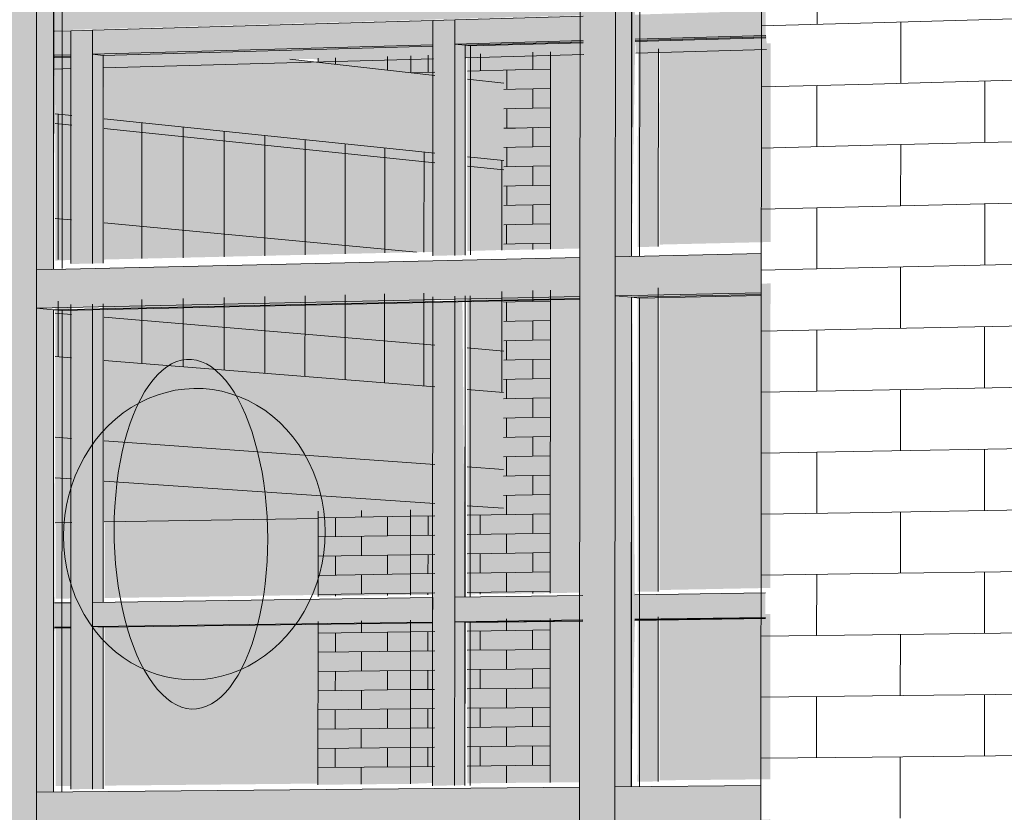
# Model space of a CAD drawing. Header units: metres. Extents: x -29 to 486, y -1 to 6.
# Tile 132 of 165: x 169.39894 to 169.40043, y 0.70407 to 0.70527. Entities that reach past the tile are written whole.
import ezdxf

# ---------------------------------------------------------------- set-up
doc = ezdxf.new("R2010")
doc.units = ezdxf.units.M
for name, color, linetype, lineweight in [('A-FLOR', 192, 'Continuous', 18), ('A-GLAZ-CURT', 52, 'Continuous', 18), ('A-GLAZ-CWMG', 51, 'Continuous', 18), ('A-WALL', 113, 'Continuous', 18), ('A-WALL-PATT', 111, 'Continuous', 35), ('E-LITE-EQPM', 33, 'Continuous', 9)]:
    doc.layers.add(name, color=color, linetype=linetype, lineweight=lineweight)

# ---------------------------------------------------------------- blocks, each defined once
blk = doc.blocks.new('FP_47-Vista 3D 4')
at = {"layer": 'A-WALL-PATT', "lineweight": 9}
for p, q in [((12.5353147, 0.7052651), (12.5353147, 0.7053575)), ((12.5352305, 0.7052628), (12.535399, 0.7052675)), ((12.5352305, 0.7051705), (12.535399, 0.705175)), ((12.5353145, 0.7050803), (12.5353146, 0.7051727)), ((12.5352304, 0.7050782), (12.5353989, 0.7050824)), ((12.5352304, 0.7049859), (12.5353988, 0.7049899)), ((12.5353144, 0.7048955), (12.5353145, 0.7049879)), ((12.5352303, 0.7048937), (12.5353988, 0.7048974)), ((12.5352303, 0.7048014), (12.5353987, 0.7048049)), ((12.5353143, 0.7047108), (12.5353144, 0.7048032)), ((12.5352302, 0.7047092), (12.5353987, 0.7047124)), ((12.5352302, 0.704617), (12.5353986, 0.7046199)), ((12.5353142, 0.7045261), (12.5353143, 0.7046184)), ((12.5352301, 0.7045247), (12.5353986, 0.7045274)), ((12.5352301, 0.7044325), (12.5353985, 0.704435)), ((12.5353141, 0.7043414), (12.5353142, 0.7044337)), ((12.53523, 0.7043403), (12.5353984, 0.7043425)), ((12.5352299, 0.7042481), (12.5353984, 0.70425)), ((12.535314, 0.7041567), (12.535314, 0.7042491)), ((12.5352299, 0.7041559), (12.5353983, 0.7041576))]:
    blk.add_line(p, q, dxfattribs=at)
blk = doc.blocks.new('FP_48-Vista 3D 4')
at = {"layer": 'A-WALL-PATT', "lineweight": 9}
for p, q in [((12.535399, 0.7052675), (12.5363717, 0.7052949)), ((12.5354412, 0.7051761), (12.5354413, 0.7052687)), ((12.535399, 0.705175), (12.5363716, 0.7052009)), ((12.5355683, 0.7050867), (12.5355684, 0.7051795)), ((12.5353989, 0.7050824), (12.5363715, 0.7051069)), ((12.5354411, 0.7049909), (12.5354412, 0.7050835)), ((12.5353988, 0.7049899), (12.5363714, 0.7050129)), ((12.5355682, 0.7049012), (12.5355683, 0.7049939)), ((12.5353988, 0.7048974), (12.5363713, 0.7049189)), ((12.535441, 0.7048058), (12.5354411, 0.7048983)), ((12.5353987, 0.7048049), (12.5363712, 0.704825)), ((12.5355681, 0.7047156), (12.5355681, 0.7048084)), ((12.5353987, 0.7047124), (12.5363711, 0.704731)), ((12.5354409, 0.7046207), (12.5354409, 0.7047132)), ((12.5353986, 0.7046199), (12.536371, 0.704637)), ((12.5355679, 0.7045302), (12.535568, 0.7046229)), ((12.5353986, 0.7045274), (12.5363709, 0.7045431)), ((12.5354407, 0.7044356), (12.5354408, 0.7045281)), ((12.5353985, 0.704435), (12.5363708, 0.7044491)), ((12.5355678, 0.7043447), (12.5355679, 0.7044374)), ((12.5353984, 0.7043425), (12.5363707, 0.7043552)), ((12.5354406, 0.7042505), (12.5354407, 0.7043431)), ((12.5353984, 0.70425), (12.5363706, 0.7042613)), ((12.5355677, 0.7041593), (12.5355677, 0.704252)), ((12.5353983, 0.7041576), (12.5363705, 0.7041674)), ((12.5354405, 0.7040655), (12.5354406, 0.704158))]:
    blk.add_line(p, q, dxfattribs=at)
blk = doc.blocks.new('FP_63-Vista 3D 4')
at = {"layer": 'A-WALL-PATT', "lineweight": 9}
for p, q in [((12.5348852, 0.7051969), (12.5348852, 0.7052229)), ((12.5348588, 0.7051962), (12.5349117, 0.7051976)), ((12.5348587, 0.705167), (12.5349117, 0.7051684)), ((12.5348852, 0.7051385), (12.5348852, 0.7051677)), ((12.5348587, 0.7051378), (12.5349117, 0.7051392)), ((12.5348587, 0.7051085), (12.5349117, 0.7051099)), ((12.5348852, 0.70508), (12.5348852, 0.7051092)), ((12.5348587, 0.7050793), (12.5349116, 0.7050807)), ((12.5348587, 0.7050501), (12.5349116, 0.7050514)), ((12.5348851, 0.7050215), (12.5348851, 0.7050508)), ((12.5348587, 0.7050209), (12.5349116, 0.7050222)), ((12.5348587, 0.7049917), (12.5349116, 0.7049929)), ((12.5348851, 0.7049631), (12.5348851, 0.7049923)), ((12.5348587, 0.7049625), (12.5349116, 0.7049637)), ((12.5348586, 0.7049332), (12.5349116, 0.7049345)), ((12.5348851, 0.7049248), (12.5348851, 0.7049338)), ((12.5348851, 0.7048462), (12.5348851, 0.7048627)), ((12.5348586, 0.7048456), (12.5349115, 0.7048467)), ((12.5348586, 0.7048164), (12.5349115, 0.7048175)), ((12.534885, 0.7047877), (12.534885, 0.7048169)), ((12.5348586, 0.7047872), (12.5349115, 0.7047883)), ((12.5348586, 0.704758), (12.5349115, 0.704759)), ((12.534885, 0.7047293), (12.534885, 0.7047585)), ((12.5348586, 0.7047288), (12.5349115, 0.7047298)), ((12.5348585, 0.7046995), (12.5349115, 0.7047006)), ((12.534885, 0.7046708), (12.534885, 0.7047)), ((12.5348585, 0.7046703), (12.5349115, 0.7046713)), ((12.5348585, 0.7046411), (12.5349114, 0.7046421)), ((12.534885, 0.7046124), (12.534885, 0.7046416)), ((12.5348585, 0.7046119), (12.5349114, 0.7046129)), ((12.5348585, 0.7045827), (12.5349114, 0.7045836)), ((12.5348849, 0.7045539), (12.5348849, 0.7045832)), ((12.5348585, 0.7045535), (12.5349114, 0.7045544)), ((12.5348585, 0.7045243), (12.5349114, 0.7045252)), ((12.5348849, 0.7044955), (12.5348849, 0.7045247)), ((12.5348585, 0.7044951), (12.5349114, 0.7044959)), ((12.5348585, 0.7044659), (12.5349114, 0.7044667)), ((12.5348849, 0.7044371), (12.5348849, 0.7044663)), ((12.5348584, 0.7044367), (12.5349114, 0.7044375)), ((12.5348584, 0.7044075), (12.5349113, 0.7044082)), ((12.5348849, 0.7044051), (12.5348849, 0.7044079)), ((12.5348584, 0.7043491), (12.5349113, 0.7043498)), ((12.5348848, 0.7043202), (12.5348848, 0.7043494)), ((12.5348584, 0.7043199), (12.5349113, 0.7043206)), ((12.5348584, 0.7042907), (12.5349113, 0.7042913)), ((12.5348848, 0.7042618), (12.5348848, 0.704291)), ((12.5348584, 0.7042615), (12.5349113, 0.7042621)), ((12.5348584, 0.7042323), (12.5349113, 0.7042329)), ((12.5348848, 0.7042034), (12.5348848, 0.7042326)), ((12.5348583, 0.7042031), (12.5349113, 0.7042037)), ((12.5348583, 0.7041739), (12.5349112, 0.7041744)), ((12.5348848, 0.704145), (12.5348848, 0.7041742)), ((12.5348583, 0.7041447), (12.5349112, 0.7041452))]:
    blk.add_line(p, q, dxfattribs=at)
blk = doc.blocks.new('FP_64-Vista 3D 4')
at = {"layer": 'A-WALL-PATT', "lineweight": 9}
for p, q in [((12.5347268, 0.7051926), (12.5347268, 0.7052185)), ((12.5348059, 0.7051948), (12.5348059, 0.7052207)), ((12.5347862, 0.7051942), (12.5348582, 0.7051962)), ((12.5348455, 0.7051666), (12.5348455, 0.7051958)), ((12.5347022, 0.7051919), (12.534737, 0.7051929)), ((12.5348411, 0.7051665), (12.5348587, 0.705167)), ((12.5348411, 0.7051373), (12.5348587, 0.7051378)), ((12.5348455, 0.7051082), (12.5348455, 0.7051374)), ((12.5348411, 0.7051081), (12.5348587, 0.7051085)), ((12.5348411, 0.7050789), (12.5348587, 0.7050793)), ((12.5348455, 0.7050498), (12.5348455, 0.705079)), ((12.5348411, 0.7050497), (12.5348587, 0.7050501)), ((12.5348411, 0.7050205), (12.5348587, 0.7050209)), ((12.5348455, 0.7049914), (12.5348455, 0.7050206)), ((12.534841, 0.7049913), (12.5348587, 0.7049917)), ((12.534841, 0.704962), (12.5348587, 0.7049625)), ((12.5348454, 0.7049329), (12.5348454, 0.7049621)), ((12.534841, 0.7049328), (12.5348586, 0.7049332)), ((12.534841, 0.7048452), (12.5348586, 0.7048456)), ((12.5348454, 0.7048161), (12.5348454, 0.7048453)), ((12.534841, 0.704816), (12.5348586, 0.7048164)), ((12.534841, 0.7047868), (12.5348586, 0.7047872)), ((12.5348454, 0.7047577), (12.5348454, 0.7047869)), ((12.534841, 0.7047576), (12.5348586, 0.704758)), ((12.5348409, 0.7047284), (12.5348586, 0.7047288)), ((12.5348453, 0.7046993), (12.5348453, 0.7047285)), ((12.5348409, 0.7046992), (12.5348585, 0.7046995)), ((12.5348409, 0.70467), (12.5348585, 0.7046703)), ((12.5348453, 0.7046409), (12.5348453, 0.7046701)), ((12.5348409, 0.7046408), (12.5348585, 0.7046411)), ((12.5348409, 0.7046116), (12.5348585, 0.7046119)), ((12.5348453, 0.7045825), (12.5348453, 0.7046117)), ((12.5348409, 0.7045824), (12.5348585, 0.7045827)), ((12.5348409, 0.7045532), (12.5348585, 0.7045535)), ((12.5348453, 0.7045241), (12.5348453, 0.7045533)), ((12.5347859, 0.7045231), (12.5348585, 0.7045243)), ((12.5347003, 0.7045217), (12.5347367, 0.7045223)), ((12.5347266, 0.704493), (12.5347266, 0.7045222)), ((12.5348056, 0.7044943), (12.5348056, 0.7045234)), ((12.5347859, 0.704494), (12.5348585, 0.7044951)), ((12.5348452, 0.7044657), (12.5348452, 0.7044949)), ((12.5347003, 0.7044926), (12.5347367, 0.7044932)), ((12.5347859, 0.7044648), (12.5348585, 0.7044659)), ((12.5348056, 0.7044359), (12.5348056, 0.7044651)), ((12.5347003, 0.7044635), (12.5347367, 0.704464)), ((12.5347265, 0.7044347), (12.5347266, 0.7044639)), ((12.5347002, 0.7044344), (12.5347367, 0.7044349)), ((12.5347859, 0.7044356), (12.5348584, 0.7044367)), ((12.5348452, 0.7044073), (12.5348452, 0.7044365)), ((12.5347002, 0.7044052), (12.5347367, 0.7044058)), ((12.5347265, 0.7044029), (12.5347265, 0.7044056)), ((12.5347859, 0.7044065), (12.5348584, 0.7044075)), ((12.5348056, 0.704404), (12.5348056, 0.7044067)), ((12.5348452, 0.7043489), (12.5348452, 0.7043664)), ((12.5347002, 0.704347), (12.5347367, 0.7043475)), ((12.5347265, 0.7043182), (12.5347265, 0.7043473)), ((12.5347858, 0.7043481), (12.5348584, 0.7043491)), ((12.5348056, 0.7043192), (12.5348056, 0.7043484)), ((12.5347002, 0.7043179), (12.5347367, 0.7043183)), ((12.5347858, 0.704319), (12.5348584, 0.7043199)), ((12.5348452, 0.7042905), (12.5348452, 0.7043197)), ((12.5347002, 0.7042887), (12.5347367, 0.7042892)), ((12.5347265, 0.7042599), (12.5347265, 0.7042891)), ((12.5347858, 0.7042898), (12.5348584, 0.7042907)), ((12.5348055, 0.7042609), (12.5348056, 0.70429)), ((12.5347002, 0.7042596), (12.5347366, 0.70426)), ((12.5347858, 0.7042606), (12.5348584, 0.7042615)), ((12.5348451, 0.7042321), (12.5348452, 0.7042613)), ((12.5347002, 0.7042305), (12.5347366, 0.7042309)), ((12.5347265, 0.7042017), (12.5347265, 0.7042308)), ((12.5347858, 0.7042315), (12.5348584, 0.7042323)), ((12.5348055, 0.7042025), (12.5348055, 0.7042317)), ((12.5347002, 0.7042014), (12.5347366, 0.7042018)), ((12.5347858, 0.7042023), (12.5348583, 0.7042031)), ((12.5348451, 0.7041738), (12.5348451, 0.7042029)), ((12.5347001, 0.7041722), (12.5347366, 0.7041726)), ((12.5347264, 0.7041434), (12.5347265, 0.7041725)), ((12.5347858, 0.7041731), (12.5348583, 0.7041739)), ((12.5348055, 0.7041442), (12.5348055, 0.7041733)), ((12.5347001, 0.7041431), (12.5347366, 0.7041435)), ((12.5347858, 0.704144), (12.5348583, 0.7041447)), ((12.5348451, 0.7041186), (12.5348451, 0.7041446))]:
    blk.add_line(p, q, dxfattribs=at)
blk = doc.blocks.new('FP_65-Vista 3D 4')
at = {"layer": 'A-WALL-PATT', "lineweight": 9}
for p, q in [((12.5345867, 0.705205), (12.5345867, 0.7052146)), ((12.5346655, 0.7051961), (12.5346655, 0.7052168)), ((12.5346258, 0.7045205), (12.5346259, 0.7045302)), ((12.5345603, 0.7045195), (12.5347003, 0.7045217)), ((12.5345865, 0.7044908), (12.5345865, 0.7045199)), ((12.5346652, 0.7044921), (12.5346652, 0.7045212)), ((12.5345603, 0.7044904), (12.5347003, 0.7044926)), ((12.5346258, 0.7044624), (12.5346258, 0.7044914)), ((12.5345603, 0.7044614), (12.5347003, 0.7044635)), ((12.5345865, 0.7044327), (12.5345865, 0.7044618)), ((12.5346652, 0.7044338), (12.5346652, 0.704463)), ((12.5345603, 0.7044323), (12.5347002, 0.7044344)), ((12.5346258, 0.7044042), (12.5346258, 0.7044333)), ((12.5345603, 0.7044032), (12.5347002, 0.7044052)), ((12.5345865, 0.7044009), (12.5345865, 0.7044036)), ((12.5346652, 0.704402), (12.5346652, 0.7044047)), ((12.5346258, 0.704346), (12.5346258, 0.7043635)), ((12.5345603, 0.7043451), (12.5347002, 0.704347)), ((12.5346652, 0.7043174), (12.5346652, 0.7043465)), ((12.5345865, 0.7043164), (12.5345865, 0.7043455)), ((12.5345603, 0.7043161), (12.5347002, 0.7043179)), ((12.5346258, 0.7042878), (12.5346258, 0.7043169)), ((12.5345603, 0.704287), (12.5347002, 0.7042887)), ((12.5345864, 0.7042583), (12.5345865, 0.7042873)), ((12.5346651, 0.7042592), (12.5346651, 0.7042883)), ((12.5345603, 0.704258), (12.5347002, 0.7042596)), ((12.5346258, 0.7042296), (12.5346258, 0.7042587)), ((12.5345603, 0.7042289), (12.5347002, 0.7042305)), ((12.5345864, 0.7042001), (12.5345864, 0.7042292)), ((12.5346651, 0.704201), (12.5346651, 0.7042301)), ((12.5345602, 0.7041998), (12.5347002, 0.7042014)), ((12.5346257, 0.7041715), (12.5346257, 0.7042006)), ((12.5345602, 0.7041708), (12.5347001, 0.7041722)), ((12.5345864, 0.704142), (12.5345864, 0.7041711)), ((12.5346651, 0.7041428), (12.5346651, 0.7041719)), ((12.5345602, 0.7041417), (12.5347001, 0.7041431)), ((12.5346257, 0.7041165), (12.5346257, 0.7041424))]:
    blk.add_line(p, q, dxfattribs=at)
blk = doc.blocks.new('FP_69-Vista 3D 4')
at = {"layer": 'A-WALL-PATT', "lineweight": 9}
for p, q in [((12.5341674, 0.7049095), (12.5341674, 0.7051296)), ((12.5341629, 0.7051152), (12.5341879, 0.7051127)), ((12.5342369, 0.7051076), (12.5347369, 0.705056)), ((12.5342939, 0.704911), (12.5342939, 0.7051164)), ((12.5343564, 0.7049125), (12.5343564, 0.7051099)), ((12.5344183, 0.7049139), (12.5344183, 0.7051034)), ((12.5344797, 0.7049154), (12.5344798, 0.705097)), ((12.5345407, 0.7049168), (12.5345407, 0.7050907)), ((12.5346011, 0.7049182), (12.5346012, 0.7050844)), ((12.5346611, 0.7049196), (12.5346611, 0.7050782)), ((12.5347205, 0.704921), (12.5347206, 0.705072)), ((12.5347861, 0.7050509), (12.5348411, 0.7050452)), ((12.534838, 0.7049237), (12.5348381, 0.7050597)), ((12.5341629, 0.7049719), (12.5341878, 0.7049696)), ((12.5342369, 0.704965), (12.534709, 0.7049207)), ((12.5344183, 0.7047428), (12.5344183, 0.7048523)), ((12.5344797, 0.7047379), (12.5344797, 0.7048537)), ((12.5345406, 0.704733), (12.5345407, 0.704855)), ((12.5346011, 0.7047282), (12.5346011, 0.7048564)), ((12.534661, 0.7047234), (12.534661, 0.7048577)), ((12.5347205, 0.7047186), (12.5347205, 0.704859)), ((12.534838, 0.7047092), (12.534838, 0.7048616)), ((12.5341674, 0.7047629), (12.5341674, 0.7048467)), ((12.5342939, 0.7047528), (12.5342939, 0.7048495)), ((12.5343563, 0.7047478), (12.5343563, 0.7048509)), ((12.5341629, 0.7048287), (12.5341878, 0.7048265)), ((12.5342368, 0.7048224), (12.5347368, 0.7047802)), ((12.534786, 0.7047761), (12.534841, 0.7047714))]:
    blk.add_line(p, q, dxfattribs=at)

msp = doc.modelspace()

# ---------------------------------------------------------------- hatches: boundary and pattern name
at = {"layer": 'A-GLAZ-CURT', "lineweight": 9, "transparency": 33554471}
for points in [[(169.399867, 0.7049144), (169.3998673, 0.7049144), (169.3998728, 0.7052407), (169.4000702, 0.7052464), (169.4000702, 0.7052856), (169.3998726, 0.7052799), (169.3998687, 0.705653), (169.3998674, 0.705653), (169.399867, 0.7049254)], [(169.3989933, 0.7048947), (169.3989935, 0.7048947), (169.3989949, 0.7052162), (169.3990197, 0.7052169), (169.3990197, 0.7049029), (169.3990685, 0.704904), (169.3990686, 0.7052182), (169.3995669, 0.7052321), (169.3995669, 0.7049153), (169.3996156, 0.7049164), (169.3996157, 0.7052335), (169.3997941, 0.7052385), (169.3997939, 0.7052777), (169.3989949, 0.7052549), (169.3989936, 0.7056227), (169.3989934, 0.7056227), (169.3989933, 0.7048959)], [(169.3999099, 0.7049323), (169.4000774, 0.7049362), (169.4000775, 0.7052366), (169.39991, 0.7052319), (169.3999099, 0.7049427)], [(169.3993947, 0.7052116), (169.3993941, 0.7052176), (169.399352, 0.7052164), (169.3993941, 0.7052117)], [(169.3995334, 0.7051921), (169.3995327, 0.7052178), (169.3993934, 0.7052139), (169.3993935, 0.7052079), (169.3995327, 0.7051922)], [(169.3995699, 0.705188), (169.3995698, 0.7052188), (169.3995334, 0.7052178), (169.3995335, 0.7051921), (169.3995698, 0.705188)], [(169.3989958, 0.704908), (169.3990207, 0.7049092), (169.3990207, 0.7051275), (169.3989958, 0.7051301), (169.3989958, 0.7049092)], [(169.3990698, 0.7049097), (169.3995698, 0.7049214), (169.3995697, 0.7050703), (169.3990698, 0.7051223), (169.3990698, 0.7049263)], [(169.3996189, 0.7049225), (169.3996739, 0.7049242), (169.399674, 0.7050594), (169.399619, 0.7050651), (169.3996189, 0.7049242)], [(169.3996156, 0.7049164), (169.3996158, 0.7049164), (169.3996156, 0.7049181)], [(169.3999096, 0.7044101), (169.4000771, 0.7044133), (169.4000773, 0.7048736), (169.3999098, 0.7048692), (169.3999096, 0.7044123)], [(169.3995697, 0.7047173), (169.3995696, 0.7048594), (169.3990698, 0.7048482), (169.3990698, 0.7047573), (169.3995696, 0.7047173)], [(169.3996738, 0.7047089), (169.3996739, 0.7048617), (169.3996189, 0.7048605), (169.3996189, 0.7047133), (169.3996532, 0.7047106)], [(169.3998666, 0.7041128), (169.3998669, 0.7041128), (169.3998724, 0.7043649), (169.4000697, 0.7043687), (169.4000697, 0.7044058), (169.3998722, 0.704403), (169.3998683, 0.7048526), (169.399867, 0.7048526), (169.3998666, 0.7041174)], [(169.3990207, 0.7047613), (169.3990207, 0.7048471), (169.3989958, 0.7048466), (169.3989958, 0.7047633), (169.3990207, 0.7047613)], [(169.3989958, 0.7045118), (169.3990208, 0.7045122), (169.3990207, 0.7047613), (169.3989958, 0.7047633), (169.3989958, 0.7045248)], [(169.3990698, 0.704513), (169.3993933, 0.7045182), (169.3993932, 0.7045292), (169.3995696, 0.704532), (169.3995696, 0.7047173), (169.3990697, 0.7047573), (169.3990698, 0.7045248)], [(169.3996188, 0.7045328), (169.3996738, 0.7045337), (169.3996738, 0.7047089), (169.3996189, 0.7047133), (169.3996188, 0.7045375)], [(169.3989963, 0.704397), (169.3990213, 0.7043974), (169.3990213, 0.7045145), (169.3989963, 0.7045141), (169.3989963, 0.7043974)], [(169.3996154, 0.7043994), (169.3996156, 0.7043994), (169.3996154, 0.7044057)]]:
    msp.add_hatch(color=256, dxfattribs=at).paths.add_polyline_path(points, flags=0)
h = msp.add_hatch(color=256, dxfattribs=at)
h.paths.add_polyline_path([(169.3995698, 0.7050703), (169.3995697, 0.7051879), (169.3993508, 0.7052125), (169.3995676, 0.7052133), (169.3995674, 0.7052336), (169.3990689, 0.7052197), (169.3990698, 0.7051223), (169.3995697, 0.7050703)], flags=0)
h.paths.add_polyline_path([(169.398995, 0.7052561), (169.3997948, 0.7052789), (169.3997943, 0.705339), (169.398995, 0.7053154), (169.398995, 0.7052568)], flags=0)
h = msp.add_hatch(color=256, dxfattribs=at)
h.paths.add_polyline_path([(169.399674, 0.7050594), (169.399674, 0.7051762), (169.399619, 0.7051824), (169.3996191, 0.7050651)], flags=0)
h.paths.add_polyline_path([(169.3996166, 0.7052146), (169.399795, 0.7052195), (169.3997947, 0.70524), (169.3996165, 0.7052349)], flags=0)
h.paths.add_polyline_path([(169.3998736, 0.7052217), (169.4000713, 0.7052272), (169.4000712, 0.7052477), (169.3998735, 0.7052422), (169.3998735, 0.705235)], flags=0)
h = msp.add_hatch(color=256, dxfattribs=at)
h.paths.add_polyline_path([(169.3996739, 0.7049238), (169.3997978, 0.7049266), (169.3997978, 0.7052251), (169.3996191, 0.7052202), (169.3996191, 0.7051824), (169.399674, 0.7051762), (169.3996739, 0.7049242)], flags=0)
h.paths.add_polyline_path([(169.3998766, 0.7049285), (169.3999077, 0.7049292), (169.3999079, 0.7052283), (169.3998768, 0.7052274), (169.3998766, 0.7049395)], flags=0)
h = msp.add_hatch(color=256, dxfattribs=at)
h.paths.add_polyline_path([(169.3990208, 0.7051275), (169.3990199, 0.7052183), (169.3989951, 0.7052176), (169.3989959, 0.70513), (169.3990207, 0.7051275)], flags=0)
h.paths.add_polyline_path([(169.3989142, 0.7051952), (169.3989169, 0.7051953), (169.3989169, 0.7052155), (169.3987659, 0.7052112), (169.3988267, 0.7052047)], flags=0)
h = msp.add_hatch(color=256, dxfattribs=at)
h.paths.add_polyline_path([(169.3996188, 0.7044037), (169.3997976, 0.7044063), (169.3997974, 0.7048644), (169.3996739, 0.7048617), (169.3996738, 0.7045337), (169.3996188, 0.7045328), (169.3996188, 0.70441)], flags=0)
h.paths.add_polyline_path([(169.3998764, 0.7044074), (169.3999075, 0.7044079), (169.3999077, 0.7048669), (169.3998766, 0.7048659), (169.3998764, 0.7044101)], flags=0)
h = msp.add_hatch(color=256, dxfattribs=at)
h.paths.add_polyline_path([(169.3989932, 0.7041046), (169.3989934, 0.7041046), (169.3989948, 0.704353), (169.3990196, 0.7043534), (169.3990196, 0.704109), (169.3990684, 0.7041095), (169.3990685, 0.704354), (169.3995665, 0.7043608), (169.3995665, 0.7041142), (169.3996153, 0.7041153), (169.3996155, 0.7043614), (169.3997937, 0.7043649), (169.3997936, 0.7044019), (169.3996154, 0.7043993), (169.3996115, 0.7048471), (169.3989933, 0.7048338), (169.3989932, 0.7041112)], flags=0)
h.paths.add_polyline_path([(169.3989948, 0.7043906), (169.3989935, 0.7048338), (169.3990197, 0.7048411), (169.3990196, 0.7043909), (169.3989948, 0.7043906)], flags=0)
h.paths.add_polyline_path([(169.3990685, 0.7043916), (169.3990685, 0.7048427), (169.3995629, 0.7048461), (169.3995666, 0.7043987), (169.3991021, 0.7043921)], flags=0)
h = msp.add_hatch(color=256, dxfattribs=at)
h.paths.add_polyline_path([(169.3993931, 0.7041158), (169.399533, 0.7041172), (169.3995327, 0.7043645), (169.3993932, 0.7043626), (169.3993931, 0.7041187)], flags=0)
h.paths.add_polyline_path([(169.3993932, 0.7044005), (169.3995331, 0.704403), (169.3995327, 0.7045314), (169.3993932, 0.7045292), (169.3993932, 0.704403)], flags=0)
h = msp.add_hatch(color=256, dxfattribs=at)
h.paths.add_polyline_path([(169.399533, 0.7041172), (169.3995695, 0.7041187), (169.3995694, 0.704365), (169.3995331, 0.7043645), (169.399533, 0.7041187)], flags=0)
h.paths.add_polyline_path([(169.3995331, 0.7044025), (169.3995696, 0.704403), (169.3995696, 0.704532), (169.3995332, 0.7045315), (169.3995331, 0.704403)], flags=0)
h = msp.add_hatch(color=256, dxfattribs=at)
h.paths.add_polyline_path([(169.3990704, 0.7041145), (169.3993944, 0.7041176), (169.3993941, 0.7043647), (169.3990704, 0.7043603), (169.3990704, 0.7041204)], flags=0)
h.paths.add_polyline_path([(169.3990704, 0.7043981), (169.3993945, 0.7044027), (169.3993941, 0.7045206), (169.3990704, 0.7045153), (169.3990704, 0.7044053)], flags=0)
h = msp.add_hatch(color=256, dxfattribs=at)
h.paths.add_polyline_path([(169.3996152, 0.7038985), (169.3996154, 0.7038985), (169.3996152, 0.7039012)], flags=0)
h.paths.add_polyline_path([(169.3996153, 0.7041146), (169.3996154, 0.7041153), (169.3996155, 0.7043614), (169.3996154, 0.7043614), (169.3996153, 0.7041153)], flags=0)
h = msp.add_hatch(color=256, dxfattribs=at)
h.paths.add_polyline_path([(169.3996186, 0.7039011), (169.3997974, 0.7039022), (169.3997971, 0.7040593), (169.3996186, 0.7040577), (169.3996186, 0.7039038)], flags=0)
h.paths.add_polyline_path([(169.3998761, 0.7039027), (169.3999072, 0.7039038), (169.3999073, 0.7040602), (169.3998762, 0.7040597), (169.3998761, 0.7039038)], flags=0)
h.paths.add_polyline_path([(169.3996187, 0.704118), (169.3997975, 0.7041197), (169.3997974, 0.7043681), (169.3996188, 0.7043656), (169.3996187, 0.7041187)], flags=0)
h.paths.add_polyline_path([(169.3998762, 0.7041205), (169.3999073, 0.7041208), (169.3999074, 0.7043696), (169.3998764, 0.7043692), (169.3998762, 0.7041251)], flags=0)
h = msp.add_hatch(color=256, dxfattribs=at)
h.paths.add_polyline_path([(169.3999093, 0.7039042), (169.4000768, 0.7039055), (169.4000769, 0.7040633), (169.3999094, 0.7040616), (169.3999093, 0.7039051)], flags=0)
h.paths.add_polyline_path([(169.3999095, 0.7041225), (169.4000769, 0.7041241), (169.400077, 0.7043741), (169.3999096, 0.7043718), (169.3999095, 0.7041268)], flags=0)
h = msp.add_hatch(color=256, dxfattribs=at)
h.paths.add_polyline_path([(169.3989963, 0.7038987), (169.3990213, 0.7038989), (169.3990212, 0.7040542), (169.3989963, 0.704054), (169.3989963, 0.7038989)], flags=0)
h.paths.add_polyline_path([(169.3989963, 0.7041138), (169.3990213, 0.704114), (169.3990212, 0.7043596), (169.3989963, 0.7043593), (169.3989963, 0.7041204)], flags=0)
at = {"layer": 'A-GLAZ-CWMG', "lineweight": 9}
for points in [[(169.3997891, 0.7048832), (169.3998425, 0.7048843), (169.3998429, 0.7056861), (169.3997895, 0.7056839), (169.3997891, 0.7048908)], [(169.3989157, 0.7048639), (169.3989676, 0.704865), (169.3989677, 0.7056553), (169.3989158, 0.7056535), (169.3989157, 0.7048639)], [(169.3997887, 0.7040826), (169.3998421, 0.7040831), (169.3998425, 0.7048843), (169.3997891, 0.7048832), (169.3997887, 0.7041032)], [(169.3989157, 0.7040749), (169.3989676, 0.7040753), (169.3989676, 0.704865), (169.3989157, 0.7048639), (169.3989157, 0.7040749)], [(169.3998418, 0.7032824), (169.3998421, 0.7040831), (169.3997887, 0.7040826), (169.3997884, 0.7032827), (169.3998221, 0.7032825)], [(169.3989675, 0.7032861), (169.3989676, 0.7040753), (169.3989157, 0.7040749), (169.3989156, 0.7032864), (169.3989675, 0.7032861)]]:
    msp.add_hatch(color=256, dxfattribs=at).paths.add_polyline_path(points, flags=0)
at = {"layer": 'A-GLAZ-CWMG'}
for points in [[(169.3998425, 0.7049138), (169.399867, 0.7049144), (169.3998667, 0.7056531), (169.3998429, 0.7056566), (169.3998425, 0.7049278)], [(169.3989677, 0.7048941), (169.3989933, 0.7048947), (169.3989927, 0.7056228), (169.3989677, 0.7056262), (169.3989677, 0.7048959)], [(169.3989676, 0.704836), (169.3997891, 0.7048537), (169.3997891, 0.7049126), (169.3989677, 0.7048941), (169.3989676, 0.7048403)], [(169.3998425, 0.7048549), (169.4000639, 0.7048596), (169.4000639, 0.7049188), (169.3998425, 0.7049138), (169.3998425, 0.7048592)], [(169.3998421, 0.7041126), (169.3998666, 0.7041128), (169.3998663, 0.7048527), (169.3998425, 0.7048549), (169.3998422, 0.7041184)], [(169.3989676, 0.7041044), (169.3989932, 0.7041046), (169.3989932, 0.7048338), (169.3989676, 0.704836), (169.3989676, 0.7041122)], [(169.3989676, 0.7040463), (169.3997887, 0.7040544), (169.3997887, 0.7041121), (169.3989676, 0.7041044), (169.3989676, 0.7040676)], [(169.3998421, 0.7040537), (169.3998421, 0.7040537), (169.4000634, 0.7040555), (169.4000634, 0.7041146), (169.3998421, 0.7041126), (169.3998421, 0.7040674)]]:
    msp.add_hatch(color=256, dxfattribs=at).paths.add_polyline_path(points, flags=0)

# ---------------------------------------------------------------- linework, layer by layer
at = {"layer": 'A-FLOR', "lineweight": 9}
for p, q in [((169.3998736, 0.7052217), (169.4000713, 0.7052272)), ((169.3990689, 0.7051995), (169.3995676, 0.7052133)), ((169.3996166, 0.7052146), (169.399795, 0.7052195)), ((169.3989951, 0.7051975), (169.39902, 0.7051982)), ((169.3989958, 0.704641), (169.3990207, 0.7046392)), ((169.3990697, 0.7046357), (169.3995696, 0.7045997)), ((169.3996188, 0.7045961), (169.3996738, 0.7045921)), ((169.3990207, 0.7045782), (169.3989957, 0.7045799)), ((169.3995696, 0.7045408), (169.3990697, 0.7045749)), ((169.3996738, 0.7045337), (169.3996188, 0.7045375)), ((169.3989958, 0.7045118), (169.3990208, 0.7045122)), ((169.3990698, 0.704513), (169.3993933, 0.7045182))]:
    msp.add_line(p, q, dxfattribs=at)
at = {"layer": 'A-GLAZ-CURT', "lineweight": 9}
for p, q in [((169.3998674, 0.705653), (169.399867, 0.7049144)), ((169.3998794, 0.7049147), (169.3998797, 0.7056512)), ((169.3989934, 0.7056227), (169.3989933, 0.7048947)), ((169.3990062, 0.7048959), (169.3990063, 0.705621)), ((169.4000702, 0.7052462), (169.3998726, 0.7052407)), ((169.3998726, 0.7052395), (169.4000702, 0.705245)), ((169.3996157, 0.7052335), (169.3996156, 0.7049164)), ((169.3997941, 0.7052385), (169.3996157, 0.7052335)), ((169.3996236, 0.7052326), (169.3996157, 0.7052335)), ((169.3996235, 0.7049166), (169.3996236, 0.7052326)), ((169.3996236, 0.7052326), (169.3997941, 0.7052373)), ((169.3990197, 0.7052169), (169.3989949, 0.7052162)), ((169.3989949, 0.7052151), (169.3990197, 0.7052158)), ((169.3996156, 0.7048546), (169.3996154, 0.7043994)), ((169.3996233, 0.7043995), (169.3996234, 0.7048548)), ((169.399867, 0.7048526), (169.3998666, 0.7041128)), ((169.4000639, 0.7048569), (169.399867, 0.7048526)), ((169.3998793, 0.7048515), (169.399867, 0.7048526)), ((169.3998793, 0.7048515), (169.4000639, 0.7048555)), ((169.3997891, 0.704851), (169.3989933, 0.7048338)), ((169.3990062, 0.7048327), (169.3997891, 0.7048496)), ((169.399879, 0.7041129), (169.3998793, 0.7048515)), ((169.3989933, 0.7048338), (169.3989932, 0.7041046)), ((169.3990062, 0.7048327), (169.3989933, 0.7048338)), ((169.3990061, 0.7041048), (169.3990062, 0.7048327)), ((169.3996154, 0.7043614), (169.3996153, 0.7041146)), ((169.3997937, 0.7043638), (169.3996154, 0.7043614)), ((169.3996232, 0.704361), (169.3996154, 0.7043614)), ((169.3996231, 0.7041147), (169.3996232, 0.704361)), ((169.3996232, 0.704361), (169.3997937, 0.7043633)), ((169.4000697, 0.7043676), (169.3998722, 0.7043649)), ((169.3998722, 0.7043643), (169.4000697, 0.704367)), ((169.3990196, 0.7043534), (169.3989948, 0.704353)), ((169.3989948, 0.7043525), (169.3990196, 0.7043528))]:
    msp.add_line(p, q, dxfattribs=at)
at = {"layer": 'A-GLAZ-CWMG', "lineweight": 9}
for p, q in [((169.3998425, 0.7048843), (169.3998429, 0.7056861)), ((169.3997895, 0.7056842), (169.3997891, 0.7048832)), ((169.3989676, 0.704865), (169.3989677, 0.7056553)), ((169.3998676, 0.7056527), (169.3998673, 0.7049144)), ((169.3989936, 0.7056227), (169.3989935, 0.7048947)), ((169.3995669, 0.7052712), (169.3990524, 0.7052565)), ((169.3995669, 0.7052712), (169.3995667, 0.7049153)), ((169.3995669, 0.7052712), (169.3996001, 0.7052722)), ((169.3995669, 0.7052712), (169.3995669, 0.7052344)), ((169.3996, 0.704916), (169.3996001, 0.7052722)), ((169.3997941, 0.7052777), (169.3996001, 0.7052722)), ((169.3996001, 0.7052353), (169.3996001, 0.7052722)), ((169.3990197, 0.7052556), (169.3989949, 0.7052549)), ((169.3990197, 0.7052556), (169.3990524, 0.7052565)), ((169.3990197, 0.7052556), (169.3990197, 0.7052191)), ((169.3990197, 0.7052556), (169.3990197, 0.7049035)), ((169.3990524, 0.70522), (169.3990524, 0.7052565)), ((169.3990524, 0.7049036), (169.3990524, 0.7052565)), ((169.3996001, 0.7052353), (169.3997941, 0.7052407)), ((169.3998726, 0.7052429), (169.4000702, 0.7052484)), ((169.3998726, 0.7052406), (169.4000702, 0.7052461)), ((169.3990524, 0.70522), (169.3995669, 0.7052344)), ((169.3990686, 0.7052182), (169.3995669, 0.7052321)), ((169.3996159, 0.7052335), (169.3996001, 0.7052353)), ((169.3996159, 0.7052335), (169.3996158, 0.7049164)), ((169.3996159, 0.7052335), (169.3997941, 0.7052385)), ((169.3989949, 0.7052184), (169.3990197, 0.7052191)), ((169.3989949, 0.7052162), (169.3990197, 0.7052169)), ((169.3990686, 0.7052182), (169.3990524, 0.70522)), ((169.3990686, 0.7052182), (169.3990685, 0.704904)), ((169.3997891, 0.7049126), (169.3989677, 0.7048941)), ((169.3997891, 0.7049126), (169.3997891, 0.7048537)), ((169.4000639, 0.7049188), (169.3998425, 0.7049138)), ((169.3998425, 0.7048549), (169.3998425, 0.7049138)), ((169.3989676, 0.704836), (169.3989677, 0.7048941)), ((169.3997891, 0.7048832), (169.3997887, 0.7040826)), ((169.3998421, 0.7040831), (169.3998425, 0.7048843)), ((169.3989676, 0.7040753), (169.3989676, 0.704865)), ((169.3989676, 0.704836), (169.3997891, 0.7048537)), ((169.3995667, 0.7048535), (169.3995665, 0.7043802)), ((169.3995998, 0.7043807), (169.3996, 0.7048542)), ((169.3996157, 0.7048546), (169.3996156, 0.7043994)), ((169.3998425, 0.7048549), (169.4000639, 0.7048596)), ((169.3998672, 0.7048526), (169.3998425, 0.7048549)), ((169.3998672, 0.7048523), (169.3998669, 0.7041128)), ((169.3998672, 0.7048526), (169.4000639, 0.7048568)), ((169.3989935, 0.7048338), (169.3997891, 0.7048509)), ((169.3990197, 0.7048417), (169.3990196, 0.7043727)), ((169.3990523, 0.7043731), (169.3990524, 0.7048424)), ((169.3990685, 0.7048427), (169.3990685, 0.7043916)), ((169.3989935, 0.7048338), (169.3989676, 0.704836)), ((169.3989935, 0.7048338), (169.3989934, 0.7041046)), ((169.4000697, 0.7044058), (169.3998722, 0.704403)), ((169.3990196, 0.7043909), (169.3989948, 0.7043906)), ((169.3990196, 0.7043909), (169.3990196, 0.7043544)), ((169.3995666, 0.7043987), (169.3990523, 0.7043914)), ((169.3990523, 0.7043549), (169.3990523, 0.7043914)), ((169.3995666, 0.7043987), (169.3995665, 0.7043618)), ((169.3997937, 0.7044019), (169.3995998, 0.7043991)), ((169.3995998, 0.7043623), (169.3995998, 0.7043991)), ((169.3995665, 0.7043802), (169.3995665, 0.7041142)), ((169.3995997, 0.7041145), (169.3995998, 0.7043807)), ((169.3990196, 0.7043727), (169.3990196, 0.704109)), ((169.3990523, 0.7041093), (169.3990523, 0.7043731)), ((169.3990523, 0.7043549), (169.3995665, 0.7043618)), ((169.3990685, 0.704354), (169.3995665, 0.7043608)), ((169.3995998, 0.7043623), (169.3997937, 0.7043649)), ((169.3996155, 0.7043614), (169.3995998, 0.7043623)), ((169.3996155, 0.7043614), (169.3996154, 0.7041146)), ((169.3996155, 0.7043614), (169.3997937, 0.7043638)), ((169.3998722, 0.704366), (169.4000697, 0.7043687)), ((169.3998722, 0.7043649), (169.4000697, 0.7043676)), ((169.3989948, 0.7043541), (169.3990196, 0.7043544)), ((169.3989948, 0.704353), (169.3990196, 0.7043534)), ((169.3990685, 0.704354), (169.3990523, 0.7043549)), ((169.3990685, 0.7043551), (169.3990684, 0.7041095)), ((169.3997887, 0.7041121), (169.3989676, 0.7041044)), ((169.3997887, 0.7041121), (169.3997887, 0.7040532)), ((169.4000634, 0.7041146), (169.3998421, 0.7041126)), ((169.3998421, 0.7040537), (169.3998421, 0.7041126)), ((169.3989676, 0.7040463), (169.3989676, 0.7041044)), ((169.3997887, 0.7040826), (169.3997884, 0.7032827)), ((169.3998418, 0.7032824), (169.3998421, 0.7040831)), ((169.3989675, 0.7032861), (169.3989676, 0.7040753))]:
    msp.add_line(p, q, dxfattribs=at)
at = {"layer": 'A-WALL', "lineweight": 9}
for p, q in [((169.4000615, 0.7019452), (169.4000658, 0.70933)), ((169.3999079, 0.7052283), (169.3999077, 0.7049292)), ((169.3993508, 0.7052125), (169.3995699, 0.7051879)), ((169.3993934, 0.7052139), (169.3993934, 0.7052079)), ((169.3995334, 0.7052178), (169.3995334, 0.7051921)), ((169.3997446, 0.7052236), (169.3997445, 0.7049254)), ((169.399619, 0.7051824), (169.399674, 0.7051762)), ((169.3989958, 0.7051301), (169.3990208, 0.7051275)), ((169.3990698, 0.7051223), (169.3995698, 0.7050703)), ((169.399619, 0.7050651), (169.399674, 0.7050594)), ((169.3999077, 0.7048669), (169.3999075, 0.7044079)), ((169.3997445, 0.7048632), (169.3997443, 0.7044055)), ((169.3990207, 0.7047613), (169.3989958, 0.7047633)), ((169.3995697, 0.7047173), (169.3990697, 0.7047573)), ((169.3996738, 0.7047089), (169.3996189, 0.7047133)), ((169.3993932, 0.7045292), (169.3993932, 0.7044005)), ((169.3995332, 0.7045315), (169.3995331, 0.7044025)), ((169.3993932, 0.7043626), (169.3993931, 0.7041158)), ((169.3995331, 0.7043646), (169.399533, 0.7041172)), ((169.3997442, 0.7043673), (169.3997441, 0.7041192)), ((169.3999074, 0.7043696), (169.3999073, 0.7041208))]:
    msp.add_line(p, q, dxfattribs=at)
at = {"layer": 'E-LITE-EQPM'}
for points in [[(169.3993172, 0.7044872, 0), (169.3993169, 0.7045044, 0), (169.3993162, 0.7045215, 0), (169.399315, 0.7045385, 0), (169.3993133, 0.7045553, 0), (169.3993111, 0.7045719, 0), (169.3993085, 0.7045882, 0), (169.3993054, 0.704604, 0), (169.3993019, 0.7046194, 0), (169.3992979, 0.7046343, 0), (169.3992935, 0.7046486, 0), (169.3992888, 0.7046622, 0), (169.3992837, 0.7046752, 0), (169.3992782, 0.7046873, 0), (169.3992724, 0.7046987, 0), (169.3992662, 0.7047092, 0), (169.3992598, 0.7047188, 0), (169.3992532, 0.7047274, 0), (169.3992463, 0.7047351, 0), (169.3992392, 0.7047417, 0), (169.399232, 0.7047473, 0), (169.3992246, 0.7047518, 0), (169.3992172, 0.7047553, 0), (169.3992096, 0.7047576, 0), (169.399202, 0.7047587, 0), (169.3991944, 0.7047588, 0), (169.3991869, 0.7047577, 0), (169.3991793, 0.7047555, 0), (169.3991719, 0.7047522, 0), (169.3991646, 0.7047477, 0), (169.3991575, 0.7047422, 0), (169.3991505, 0.7047356, 0), (169.3991437, 0.7047279, 0), (169.3991372, 0.7047193, 0), (169.399131, 0.7047096, 0), (169.3991251, 0.7046991, 0), (169.3991195, 0.7046876, 0), (169.3991142, 0.7046753, 0), (169.3991093, 0.7046622, 0), (169.3991048, 0.7046484, 0), (169.3991008, 0.7046339, 0), (169.3990971, 0.7046188, 0), (169.399094, 0.7046032, 0), (169.3990912, 0.7045871, 0), (169.399089, 0.7045706, 0), (169.3990873, 0.7045537, 0), (169.399086, 0.7045366, 0), (169.3990852, 0.7045193, 0), (169.399085, 0.7045019, 0)], [(169.3994038, 0.7044977, 0), (169.3994033, 0.7045135, 0), (169.3994018, 0.7045291, 0), (169.3993993, 0.7045446, 0), (169.3993958, 0.7045598, 0), (169.3993913, 0.7045747, 0), (169.3993859, 0.7045892, 0), (169.3993795, 0.7046032, 0), (169.3993723, 0.7046166, 0), (169.3993642, 0.7046294, 0), (169.3993553, 0.7046415, 0), (169.3993456, 0.7046528, 0), (169.3993353, 0.7046634, 0), (169.3993242, 0.7046731, 0), (169.3993126, 0.7046818, 0), (169.3993004, 0.7046896, 0), (169.3992878, 0.7046964, 0), (169.3992747, 0.7047022, 0), (169.3992613, 0.7047069, 0), (169.3992476, 0.7047105, 0), (169.3992337, 0.7047131, 0), (169.3992196, 0.7047145, 0), (169.3992055, 0.7047148, 0), (169.3991914, 0.7047139, 0), (169.3991774, 0.704712, 0), (169.3991635, 0.7047089, 0), (169.3991499, 0.7047048, 0), (169.3991365, 0.7046996, 0), (169.3991235, 0.7046933, 0), (169.3991109, 0.704686, 0), (169.3990988, 0.7046778, 0), (169.3990872, 0.7046686, 0), (169.3990763, 0.7046586, 0), (169.399066, 0.7046477, 0), (169.3990564, 0.704636, 0), (169.3990476, 0.7046237, 0), (169.3990396, 0.7046107, 0), (169.3990325, 0.7045971, 0), (169.3990262, 0.7045829, 0), (169.3990208, 0.7045684, 0), (169.3990164, 0.7045534, 0), (169.3990129, 0.7045382, 0), (169.3990104, 0.7045227, 0), (169.3990089, 0.7045071, 0), (169.3990084, 0.7044915, 0)], [(169.3990084, 0.7044915, 0), (169.3990089, 0.7044758, 0), (169.3990104, 0.7044603, 0), (169.3990129, 0.7044449, 0), (169.3990164, 0.7044297, 0), (169.3990208, 0.7044149, 0), (169.3990261, 0.7044005, 0), (169.3990324, 0.7043866, 0), (169.3990396, 0.7043732, 0), (169.3990476, 0.7043605, 0), (169.3990564, 0.7043484, 0), (169.399066, 0.704337, 0), (169.3990762, 0.7043265, 0), (169.3990872, 0.7043168, 0), (169.3990987, 0.704308, 0), (169.3991108, 0.7043002, 0), (169.3991234, 0.7042933, 0), (169.3991364, 0.7042874, 0), (169.3991498, 0.7042826, 0), (169.3991634, 0.7042789, 0), (169.3991773, 0.7042763, 0), (169.3991913, 0.7042748, 0), (169.3992054, 0.7042744, 0), (169.3992195, 0.7042751, 0), (169.3992336, 0.704277, 0), (169.3992475, 0.70428, 0), (169.3992612, 0.704284, 0), (169.3992746, 0.7042892, 0), (169.3992877, 0.7042953, 0), (169.3993003, 0.7043025, 0), (169.3993125, 0.7043107, 0), (169.3993241, 0.7043199, 0), (169.3993352, 0.7043299, 0), (169.3993456, 0.7043407, 0), (169.3993552, 0.7043524, 0), (169.3993641, 0.7043648, 0), (169.3993722, 0.7043778, 0), (169.3993795, 0.7043915, 0), (169.3993858, 0.7044057, 0), (169.3993913, 0.7044203, 0), (169.3993958, 0.7044354, 0), (169.3993993, 0.7044507, 0), (169.3994018, 0.7044662, 0), (169.3994033, 0.7044819, 0), (169.3994038, 0.7044977, 0)], [(169.399085, 0.7045019, 0), (169.3990852, 0.7044845, 0), (169.399086, 0.7044671, 0), (169.3990872, 0.7044498, 0), (169.399089, 0.7044328, 0), (169.3990912, 0.704416, 0), (169.3990939, 0.7043995, 0), (169.3990971, 0.7043835, 0), (169.3991007, 0.7043679, 0), (169.3991048, 0.704353, 0), (169.3991093, 0.7043386, 0), (169.3991142, 0.7043249, 0), (169.3991194, 0.7043119, 0), (169.399125, 0.7042998, 0), (169.3991309, 0.7042884, 0), (169.3991372, 0.704278, 0), (169.3991437, 0.7042685, 0), (169.3991504, 0.70426, 0), (169.3991574, 0.7042526, 0), (169.3991645, 0.7042461, 0), (169.3991718, 0.7042407, 0), (169.3991792, 0.7042365, 0), (169.3991867, 0.7042333, 0), (169.3991943, 0.7042313, 0), (169.3992019, 0.7042303, 0), (169.3992095, 0.7042306, 0), (169.399217, 0.7042319, 0), (169.3992245, 0.7042344, 0), (169.3992319, 0.704238, 0), (169.3992391, 0.7042426, 0), (169.3992462, 0.7042484, 0), (169.3992531, 0.7042552, 0), (169.3992597, 0.704263, 0), (169.3992661, 0.7042717, 0), (169.3992723, 0.7042815, 0), (169.3992781, 0.7042921, 0), (169.3992836, 0.7043036, 0), (169.3992887, 0.7043158, 0), (169.3992935, 0.7043289, 0), (169.3992978, 0.7043426, 0), (169.3993018, 0.704357, 0), (169.3993053, 0.7043719, 0), (169.3993084, 0.7043874, 0), (169.3993111, 0.7044033, 0), (169.3993132, 0.7044196, 0), (169.399315, 0.7044362, 0), (169.3993162, 0.7044531, 0), (169.3993169, 0.7044701, 0), (169.3993172, 0.7044872, 0)]]:
    msp.add_polyline3d(points, dxfattribs=at)

# ---------------------------------------------------------------- block references
at = {"layer": 'A-WALL', "lineweight": 9}
for name in ['FP_48-Vista 3D 4', 'FP_47-Vista 3D 4', 'FP_65-Vista 3D 4', 'FP_64-Vista 3D 4', 'FP_63-Vista 3D 4', 'FP_69-Vista 3D 4']:
    msp.add_blockref(name, (156.8648329, 0), dxfattribs=at)

doc.saveas('drawing.dxf')
